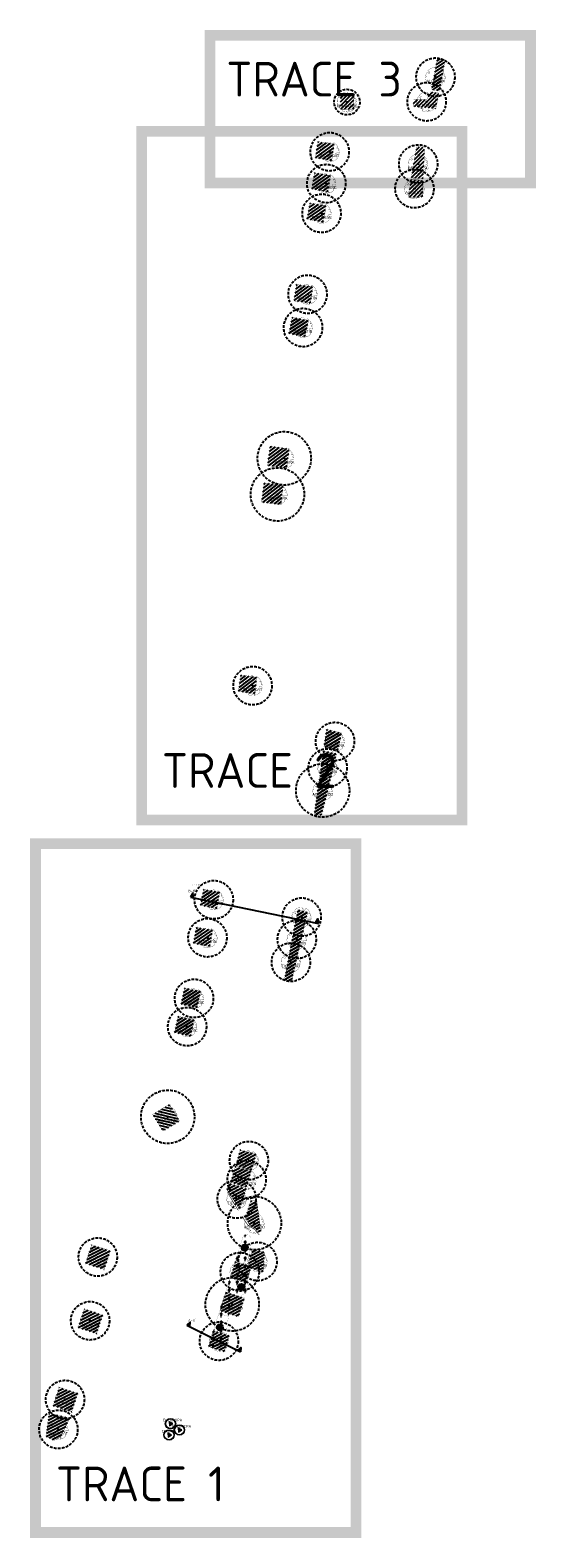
# Model space of a CAD drawing. Header units: metres. Extents: x 125971 to 135882, y 397879 to 402194.
# Tile 1 of 13: x 125971 to 126207, y 397879 to 398585. Entities that reach past the tile are written whole.
import ezdxf
from ezdxf.enums import TextEntityAlignment as Align

# ---------------------------------------------------------------- set-up
doc = ezdxf.new("R2010")
doc.units = ezdxf.units.M
doc.linetypes.add('DASHED', pattern=[0.75, 0.5, -0.25])
doc.linetypes.add('HIDDEN', pattern=[0.375, 0.25, -0.125])
for name, color, linetype in [('01-XX-XX-VIEWPORTS', 10, 'DASHED'), ('03_INR_BOMEN_GROOT', 74, 'Continuous'), ('03_INR_BOMEN_GROOT @ 1', 74, 'Continuous'), ('03_INR_BOMEN_GROOT_TEKST', 7, 'Continuous'), ('03_INR_PLANTVAK_TEKST', 10, 'Continuous'), ('03_INR_PLANTVAK_TEKST @ 1', 10, 'Continuous'), ('03_INR_PLANTVAK_TEKST_ARC', 254, 'Continuous'), ('03_PROFIEL', 7, 'Continuous'), ('03_PROFIEL @ 1', 7, 'Continuous'), ('N-GV-GR-BOOMSPIELGEL-ACPSEUDO', 83, 'Continuous'), ('N-GV-GR-BOOMSPIELGEL-ALGLUTIN', 83, 'Continuous'), ('N-GV-GR-BOOMSPIELGEL-ALINCANA', 83, 'Continuous'), ('N-GV-GR-BOOMSPIELGEL-BEPUBESC', 83, 'Continuous'), ('N-GV-GR-BOOMSPIELGEL-CASATIVIA', 83, 'Continuous'), ('N-GV-GR-BOOMSPIELGEL-POPNIGRA', 83, 'Continuous'), ('N-GV-GR-BOOMSPIELGEL-PRUPADUS', 83, 'Continuous'), ('N-GV-GR-BOOMSPIELGEL-TICORDAT', 83, 'Continuous'), ('N-GV-GR-GROEIPLAATS BOMEN', 32, 'Continuous'), ('N-GV-GR-GROEIPLAATS BOMEN-A', 32, 'Continuous')]:
    doc.layers.add(name, color=color, linetype=linetype)
doc.layers.add('0_BTL_HULP', color=2, linetype='Continuous', plot=False)
for name, color, linetype, lineweight in [('N-GV-GR-BEPLANTING_CULTUUR_HEESTERS-G', 92, 'Continuous', 35), ('N-GV-GR-HEESTER-A-200', 92, 'Continuous', 18), ('N-GV-GR-HEESTER-SOL', 7, 'Continuous', 18), ('N-GV-GR-WORTELSCHERM', 212, 'Continuous', 35)]:
    doc.layers.add(name, color=color, linetype=linetype, lineweight=lineweight)
doc.styles.add('M_1_1000_PS_2.5MM', font='arial.ttf', dxfattribs={"height": 2.5})
doc.styles.add('NLCS-ISO-M200-T25', font='NLCS-ISO.ttf', dxfattribs={"height": 0.5})

# ---------------------------------------------------------------- blocks, each defined once
blk = doc.blocks.new('INR_BOMEN_GROOT')
at = {"layer": '03_INR_BOMEN_GROOT', "const_width": 0.2}
blk.add_lwpolyline([(-0.8, -8.6), (-0.8, -8.6), (-0.8, -8.7), (-0.8, -8.7), (-0.9, -8.7), (-0.9, -8.7), (-0.9, -8.7), (-0.9, -8.7), (-0.9, -8.7), (-0.9, -8.8), (-0.9, -8.8), (-0.9, -8.8), (-0.9, -8.8), (-0.9, -8.9), (-0.9, -8.9), (-0.9, -9), (-0.9, -9.2, -0.52938), (-1, -9.3, -0.087139), (-4.1, -8.5, -0.372341), (-4.2, -8.2), (-4.3, -7.5), (-4, -7.2), (-3.6, -7.3), (-3.2, -7), (-3.4, -6.6), (-3.8, -6.5), (-5, -6.7), (-5.2, -6.6), (-5.2, -6.3), (-4.9, -6.2), (-4.7, -5.4), (-5, -4.9), (-5.8, -6.1, -0.504641), (-6.2, -5.7, 0.331948), (-6.5, -5.3, 0.282008), (-7.3, -5.5), (-7.2, -5.5, -0.512156), (-7.6, -5.5, -0.16076), (-9.3, 0.1), (-9.1, 0.3), (-9.1, 0.5), (-8.9, 0.6), (-8.9, 0.8), (-8.6, 0.7), (-8.5, 0.9), (-8.9, 1.2), (-9, 1.3), (-9.2, 1.1, -0.106371), (-7.9, 4.8), (-6.8, 4), (-6.6, 4.2), (-6.4, 3.6), (-6, 3.1), (-5.5, 3.1), (-5.5, 3.6), (-5.2, 4.9), (-5.2, 5.1), (-5.5, 5.2), (-7.2, 5.8, -0.236298), (0.4, 9.2, 0.159625), (0.6, 8.7, 0.350802), (0.6, 8.3, -0.504641), (1.1, 8), (1, 7.6), (1.2, 7.2), (1.5, 7.3), (1.5, 7.6), (1.7, 7.7), (2, 7.5), (2.2, 6.4), (2.4, 6.2), (2.8, 6.2), (2.9, 6.7), (3.1, 6.8), (3.2, 7.2), (3.7, 6.9, 0.733583), (3.5, 7.3, -0.861625), (3.4, 7.5, 0.279978), (3.7, 8), (3.7, 8.1, -0.827056), (4, 8.4, -0.116774), (7.6, 4.7), (7.5, 4.7), (7.5, 4.6), (7.4, 4.6), (7.4, 4.6), (7.4, 4.6), (7.3, 4.6), (7.3, 4.5), (6.9, 4), (6.9, 4), (6.9, 4), (6.9, 3.9), (6.9, 3.9), (6.9, 3.9), (6.8, 3.9), (6.8, 3.9), (6.8, 3.8), (6.8, 3.8), (6.8, 3.8), (6.8, 3.8), (6.8, 3.7), (6.8, 3.7), (6.7, 3.7), (6.7, 3.6), (6.7, 3.6), (6.7, 3.6), (6.7, 3.6), (6.7, 3.5), (6.7, 3.5), (6.7, 3.5), (6.7, 3.5), (6.7, 3.4), (6.7, 3.4), (6.7, 3.4), (6.7, 3.4), (6.8, 3.4), (6.8, 3.4), (6.8, 3.4), (6.8, 3.4), (6.8, 3.4), (6.9, 3.4), (6.9, 3.4), (6.9, 3.4), (6.9, 3.4), (7, 3.4), (7, 3.3), (7, 3.3), (7, 3.3), (7, 3.3), (7.1, 3.3), (7.1, 3.2), (7.1, 3.2), (7.1, 3.2), (7.6, 3.7), (7.6, 3.7), (7.6, 3.7), (7.6, 3.6), (7.7, 3.6), (7.7, 3.6), (7.7, 3.5), (7.8, 3.5), (7.8, 3.5), (7.9, 3.5), (8, 3.6), (8.2, 3.6, -0.040997), (8.8, 1.9), (8.4, 1.9), (8.2, 2.1), (8, 2), (7.8, 1.7), (8, 1.4), (7.9, 1), (8.3, 1), (8.5, 0.8), (8.9, 1.1, -0.05814), (9.1, -1.5), (8.9, -1.5), (7.9, -0.7), (7.4, -0.8), (5.7, -1.3), (5.6, -1.8), (6.2, -2.1), (6.3, -2.3), (7.5, -2.9), (7.6, -3.2), (8, -3.6), (8.1, -3.9), (7.9, -4.3), (7.2, -4.4), (6.7, -4.8), (6.7, -5.2), (7, -5.6), (6.9, -5.8), (7.1, -6.1, -0.13428), (3, -8.8, -0.541727), (2.9, -8.7), (2.9, -8.5), (2.9, -8.3), (2.9, -8.2), (2.9, -8.2), (2.8, -8.1), (2.8, -8.1), (2.8, -8), (2.7, -8), (2.7, -8), (2.6, -7.9), (2.6, -7.9), (2.6, -7.9), (2.6, -7.9), (2.5, -7.8), (2.5, -7.8), (2.5, -7.8), (2.4, -7.8), (2.4, -7.8), (2.4, -7.8), (2.3, -7.9), (2.3, -7.9), (2.3, -7.9), (2.2, -7.9), (2.2, -7.9), (2.1, -7.9), (2.1, -7.9), (2.1, -8), (2, -8), (2, -8), (1.9, -8), (1.9, -8), (1.9, -8), (1.9, -8), (1.8, -8), (1.8, -8.1), (1.8, -8.1), (1.8, -7.9), (1.7, -7.9), (1.5, -7.5), (1.1, -7.3), (1.7, -8.2), (1.7, -8.3), (1.7, -8.3), (1.7, -8.3), (1.7, -8.4), (1.7, -8.4), (1.7, -8.4), (1.7, -8.4), (1.7, -8.5), (1.8, -8.5), (1.8, -8.5), (1.9, -8.6), (1.9, -8.6), (2, -8.7), (2, -8.8), (2.2, -9, -0.543104), (2.1, -9.1, -0.046766), (0.4, -9.4, -0.385168), (0.3, -9.3), (0.3, -8.9), (0.3, -8.8), (0.2, -8.7), (0.2, -8.7), (0.2, -8.7), (0.1, -8.6), (0.1, -8.6), (0.1, -8.6), (0, -8.6), (0, -8.6), (0, -8.6), (-0.1, -8.6), (-0.1, -8.6), (-0.1, -8.6), (-0.2, -8.6), (-0.2, -8.6), (-0.2, -8.5), (-0.3, -8.5), (-0.3, -8.5), (-0.3, -8.5), (-0.3, -8.5), (-0.4, -8.5), (-0.4, -8.5), (-0.4, -8.4), (-0.4, -8.4), (-0.4, -8.4), (-0.4, -8.4), (-0.4, -8.4), (-0.4, -8.4), (-0.5, -8.4), (-0.5, -8.3), (-0.5, -8.3), (-0.5, -8.3), (-0.5, -8.3), (-0.5, -8.3), (-0.5, -8.4), (-0.6, -8.4), (-0.6, -8.4), (-0.6, -8.4), (-0.6, -8.4), (-0.7, -8.4), (-0.7, -8.5), (-0.7, -8.5), (-0.7, -8.5), (-0.7, -8.5), (-0.8, -8.6), (-0.8, -8.6)], format="xyb", close=True, dxfattribs=at)
at = {"layer": '03_INR_BOMEN_GROOT', "color": 7}
blk.add_circle((0, 0), 0.274, dxfattribs=at)
at = {"layer": '03_INR_BOMEN_GROOT_TEKST', "style": 'M_1_1000_PS_2.5MM'}
blk.add_attdef('ES', text='', height=2.5, dxfattribs=at).set_placement((0.1, -4.9), align=Align.CENTER)
blk = doc.blocks.new('0-vaknummer-vlak')
at = {"layer": '03_INR_PLANTVAK_TEKST_ARC', "ltscale": 5}
h = blk.add_hatch(color=256, dxfattribs=at)
edge = h.paths.add_edge_path()
edge.add_arc((0, 0), 1.59, 0, 360)
at = {"layer": '03_INR_PLANTVAK_TEKST_ARC'}
blk.add_circle((0, 0), 1.59, dxfattribs=at)
blk = doc.blocks.new('PLANTVAKNUMMER')
at = {"layer": '03_INR_PLANTVAK_TEKST_ARC', "xscale": 1.783659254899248, "yscale": 1.783659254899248, "zscale": 1.783659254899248}
blk.add_blockref('0-vaknummer-vlak', (277.9, 339.6), dxfattribs=at)
at = {"layer": '03_INR_PLANTVAK_TEKST', "style": 'M_1_1000_PS_2.5MM'}
blk.add_attdef('XX', text='', height=2.5, dxfattribs=at).set_placement((277.9, 338.3), align=Align.CENTER)
blk = doc.blocks.new('*U31')
at = {"layer": '03_PROFIEL'}
for points in [[(-125.9, 837.2), (-122.9, 837.2), (-124.3, 841.2)], [(-5.1, 841.2), (-6.5, 837.2), (-3.5, 837.2)]]:
    blk.add_hatch(color=256, dxfattribs=at).paths.add_polyline_path(points)
at = {"layer": '03_PROFIEL', "flags": 128}
for points in [[(-122.9, 837.2), (-124.3, 841.2), (-125.9, 837.2)], [(-125.9, 837.2), (-3.5, 837.2)], [(-6.5, 837.2), (-5.1, 841.2), (-3.5, 837.2)]]:
    blk.add_lwpolyline(points, dxfattribs=at)
at = {"layer": '03_PROFIEL', "style": 'M_1_1000_PS_2.5MM'}
blk.add_attdef('X', text='', height=2.5, dxfattribs=at).set_placement((-3.1, 833.8), align=Align.BOTTOM_LEFT)
blk = doc.blocks.new('*U32')
at = {"layer": '03_PROFIEL'}
for points in [[(-59.6, 837.2), (-56.6, 837.2), (-58.1, 841.2)], [(-5.1, 841.2), (-6.5, 837.2), (-3.5, 837.2)]]:
    blk.add_hatch(color=256, dxfattribs=at).paths.add_polyline_path(points)
at = {"layer": '03_PROFIEL', "flags": 128}
for points in [[(-56.6, 837.2), (-58.1, 841.2), (-59.6, 837.2)], [(-59.6, 837.2), (-3.5, 837.2)], [(-6.5, 837.2), (-5.1, 841.2), (-3.5, 837.2)]]:
    blk.add_lwpolyline(points, dxfattribs=at)
at = {"layer": '03_PROFIEL', "style": 'M_1_1000_PS_2.5MM'}
blk.add_attdef('X', text='', height=2.5, dxfattribs=at).set_placement((-3.1, 833.8), align=Align.BOTTOM_LEFT)
blk = doc.blocks.new('03_INR_SOLITAIR')
at = {"layer": 'N-GV-GR-HEESTER-SOL', "linetype": 'Continuous'}
blk.add_hatch(color=256, dxfattribs=at).paths.add_polyline_path([(-0.97, -0.66), (1.06, -0.51), (-0.09, 1.17)])
for p, q in [((-0.09, 1.17), (-0.97, -0.66)), ((1.06, -0.51), (-0.09, 1.17)), ((-0.97, -0.66), (1.06, -0.51))]:
    blk.add_line(p, q, dxfattribs=at)
at = {"layer": 'N-GV-GR-HEESTER-SOL'}
for radius in [2.6, 2.5, 2.4]:
    blk.add_circle((0, 0), radius, dxfattribs=at)

msp = doc.modelspace()

# ---------------------------------------------------------------- hatches: boundary and pattern name
at = {"layer": 'N-GV-GR-GROEIPLAATS BOMEN-A', "linetype": 'HIDDEN', "ltscale": 2000}
h = msp.add_hatch(dxfattribs=at)
h.set_pattern_fill('ANSI31', color=256, scale=0.4, angle=-11.10267)
h.set_pattern_definition([(33.8973305, (-74872.6674, 32440.3909), (-0.708287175, 1.0541486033), [])])
h.paths.add_polyline_path([(126158.37, 398556.73), (126162.15, 398556.03), (126164.8, 398570.51), (126161.03, 398571.22)])
h = msp.add_hatch(dxfattribs=at)
h.set_pattern_fill('ANSI31', color=256, scale=0.4)
h.set_pattern_definition([(45, (-646.4024, 773.7299), (-0.898025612, 0.898025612), [])])
h.paths.add_polyline_path([(126115.72, 398547.62), (126122.05, 398547.62), (126122.05, 398553.95), (126115.72, 398553.95)])
h = msp.add_hatch(dxfattribs=at)
h.set_pattern_fill('ANSI31', color=256, scale=0.4)
h.set_pattern_definition([(45, (-609.8958, 568.6677), (-0.898025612, 0.898025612), [])])
h.paths.add_polyline_path([(126149.9, 398548.9), (126160.38, 398547.89), (126161.86, 398555.13), (126158.12, 398555.79), (126156.1, 398552.09), (126150.03, 398552.15)])
h = msp.add_hatch(dxfattribs=at)
h.set_pattern_fill('ANSI31', color=256, scale=0.4, angle=-8.76918)
h.set_pattern_definition([(36.23082034, (-59849.8983, 24523.9303), (-0.7506203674, 1.0244359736), [])])
h.paths.add_polyline_path([(126104.03, 398524.74), (126111.69, 398523.56), (126112.87, 398531.22), (126105.21, 398532.4)])
h = msp.add_hatch(dxfattribs=at)
h.set_pattern_fill('ANSI31', color=256, scale=0.4)
h.set_pattern_definition([(45, (-614.048, 539.7598), (-0.898025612, 0.898025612), [])])
h.paths.add_polyline_path([(126148.91, 398515.56), (126154.46, 398515.1), (126155.18, 398529.63), (126151.45, 398530.25)])
h = msp.add_hatch(dxfattribs=at)
h.set_pattern_fill('ANSI31', color=256, scale=0.4, angle=-10.02505)
h.set_pattern_definition([(34.97494948, (-68004.0858, 28674.8532), (-0.7279871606, 1.040641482), [])])
h.paths.add_polyline_path([(126102.27, 398510.21), (126109.9, 398508.86), (126111.25, 398516.49), (126103.62, 398517.84)])
h = msp.add_hatch(dxfattribs=at)
h.set_pattern_fill('ANSI31', color=256, scale=0.4)
h.set_pattern_definition([(45, (-615.7034, 528.1014), (-0.898025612, 0.898025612), [])])
h.paths.add_polyline_path([(126147.51, 398506.37), (126154.27, 398506.51), (126154.27, 398514.26), (126148.81, 398514.77)])
h = msp.add_hatch(dxfattribs=at)
h.set_pattern_fill('ANSI31', color=256, scale=0.4, angle=-10.44792)
h.set_pattern_definition([(34.55208132, (-70730.5124, 30103.4143), (-0.7202870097, 1.0459859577), [])])
h.paths.add_polyline_path([(126100.08, 398496.12), (126107.7, 398494.72), (126109.11, 398502.34), (126101.49, 398503.74)])
h = msp.add_hatch(dxfattribs=at)
h.set_pattern_fill('ANSI31', color=256, scale=0.4, angle=-8.307)
h.set_pattern_definition([(36.69299952, (-56836.9505, 22969.24), (-0.758859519, 1.0183477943), [])])
h.paths.add_polyline_path([(126094.06, 398457.87), (126101.73, 398456.75), (126102.85, 398464.42), (126095.18, 398465.54)])
h = msp.add_hatch(dxfattribs=at)
h.set_pattern_fill('ANSI31', color=256, scale=0.4, angle=-11.88114)
h.set_pattern_definition([(33.1188628, (-79891.5278, 35088.3167), (-0.6938997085, 1.0636743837), [])])
h.paths.add_polyline_path([(126091.64, 398442.69), (126099.23, 398441.1), (126100.82, 398448.68), (126093.24, 398450.28)])
h = msp.add_hatch(dxfattribs=at)
h.set_pattern_fill('ANSI31', color=256, scale=0.4, angle=-8.06091)
h.set_pattern_definition([(36.9390919, (-55236.2423, 22092.4961), (-0.7632264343, 1.0150790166), [])])
h.paths.add_polyline_path([(126081.58, 398380.84), (126090.62, 398379.56), (126091.9, 398388.59), (126082.86, 398389.88)])
h = msp.add_hatch(dxfattribs=at)
h.set_pattern_fill('ANSI31', color=256, scale=0.4, angle=-6.8193)
h.set_pattern_definition([(38.18070185, (-47042.7333, 18234.7973), (-0.785042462, 0.998302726), [])])
h.paths.add_polyline_path([(126078.91, 398363.67), (126087.98, 398362.59), (126089.06, 398371.65), (126080, 398372.74)])
h = msp.add_hatch(dxfattribs=at)
h.set_pattern_fill('ANSI31', color=256, scale=0.4, angle=-7.93487)
h.set_pattern_definition([(37.0651276, (-54420.3806, 21606.3011), (-0.765457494, 1.0133976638), [])])
h.paths.add_polyline_path([(126068.05, 398275.12), (126075.72, 398274.05), (126076.79, 398281.72), (126069.12, 398282.79)])
h = msp.add_hatch(dxfattribs=at)
h.set_pattern_fill('ANSI31', color=256, scale=0.4, angle=-13.92218)
h.set_pattern_definition([(31.0778203, (-92678.7412, 42482.7975), (-0.6555763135, 1.0877130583), [])])
h.paths.add_polyline_path([(126108.03, 398249.19), (126114.46, 398247.57), (126116.42, 398255.64), (126109.28, 398257.4)])
h = msp.add_hatch(dxfattribs=at)
h.set_pattern_fill('ANSI31', color=256, scale=0.4, angle=-12.83085)
h.set_pattern_definition([(32.16914567, (-85873.5654, 38346.4225), (-0.676174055, 1.075029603), [])])
h.paths.add_polyline_path([(126106.07, 398235.35), (126111.34, 398234.66), (126114, 398245.98), (126107.77, 398247.41)])
h = msp.add_hatch(dxfattribs=at)
h.set_pattern_fill('ANSI31', color=256, scale=0.4, angle=-12.40637)
h.set_pattern_definition([(32.59363472, (-83208.2687, 36757.3637), (-0.6841200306, 1.069990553), [])])
h.paths.add_polyline_path([(126103.53, 398217.62), (126106.94, 398217.17), (126111.23, 398234.34), (126106.01, 398235.01)])
h = msp.add_hatch(dxfattribs=at)
h.set_pattern_fill('ANSI31', color=256, scale=0.4, angle=-10.54889)
h.set_pattern_definition([(34.451113, (-71429.1877, 30129.7112), (-0.718442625, 1.047253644), [])])
h.paths.add_polyline_path([(126050.29, 398174.99), (126057.91, 398173.57), (126059.33, 398181.19), (126051.71, 398182.61)])
h = msp.add_hatch(dxfattribs=at)
h.set_pattern_fill('ANSI31', color=256, scale=0.4, angle=-14.10087)
h.set_pattern_definition([(30.89912526, (-93815.4806, 43042.1508), (-0.652180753, 1.0897523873), [])])
h.paths.add_polyline_path([(126089.5, 398140.03), (126092.88, 398139.24), (126100.42, 398171.91), (126095.81, 398173.01)])
h = msp.add_hatch(dxfattribs=at)
h.set_pattern_fill('ANSI31', color=256, scale=0.4, angle=-10.08184)
h.set_pattern_definition([(34.9181573, (-68425.8379, 28514.3985), (-0.7269553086, 1.041362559), [])])
h.paths.add_polyline_path([(126047.01, 398157.18), (126054.64, 398155.82), (126055.99, 398163.45), (126048.36, 398164.81)])
h = msp.add_hatch(dxfattribs=at)
h.set_pattern_fill('ANSI31', color=256, scale=0.4, angle=-12.19974)
h.set_pattern_definition([(32.80025623, (-81959.2736, 35925.5134), (-0.687974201, 1.0675165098), [])])
h.paths.add_polyline_path([(126041.22, 398128.86), (126048.79, 398127.22), (126050.43, 398134.8), (126042.86, 398136.44)])
h = msp.add_hatch(dxfattribs=at)
h.set_pattern_fill('ANSI31', color=256, scale=0.4, angle=-12.72622)
h.set_pattern_definition([(32.27377795, (-85281.7343, 37838.7466), (-0.6781361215, 1.073792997), [])])
h.paths.add_polyline_path([(126038.14, 398115.56), (126045.7, 398113.85), (126047.4, 398121.41), (126039.84, 398123.12)])
h = msp.add_hatch(dxfattribs=at)
h.set_pattern_fill('ANSI31', color=256, scale=0.4, angle=-58.87584)
h.set_pattern_definition([(346.1241575, (-280198.2, 300869.1158), (0.3045698, 1.2329384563), [])])
h.paths.add_polyline_path([(126027.9, 398077.25), (126032.62, 398069.43), (126040.44, 398074.15), (126035.72, 398081.97)])
h = msp.add_hatch(dxfattribs=at)
h.set_pattern_fill('ANSI31', color=256, scale=0.4, angle=-16.33943)
h.set_pattern_definition([(28.6605668, (-107537.978, 51810.126), (-0.609117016, 1.11439511), [])])
h.paths.add_polyline_path([(126066.71, 398053.28), (126074.15, 398051.09), (126076.33, 398058.53), (126068.89, 398060.71)])
h = msp.add_hatch(dxfattribs=at)
h.set_pattern_fill('ANSI31', color=256, scale=0.4, angle=-17.08919)
h.set_pattern_definition([(27.91080596, (-112051.1125, 54888.8331), (-0.5944825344, 1.122270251), [])])
h.paths.add_polyline_path([(126064.32, 398045.52), (126071.72, 398043.24), (126074, 398050.65), (126066.59, 398052.93)])
h = msp.add_hatch(dxfattribs=at)
h.set_pattern_fill('ANSI31', color=256, scale=0.4, angle=-17.21269)
h.set_pattern_definition([(27.78731448, (-112792.3484, 55394.7075), (-0.5920622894, 1.123548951), [])])
h.paths.add_polyline_path([(126062.5, 398042.15), (126068.7, 398032.88), (126071.61, 398042.56), (126063.46, 398045.09)])
h = msp.add_hatch(dxfattribs=at)
h.set_pattern_fill('ANSI31', color=256, scale=0.4, angle=-15.85651)
h.set_pattern_definition([(29.14349173, (-104611.7733, 49806.2557), (-0.6184880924, 1.1092215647), [])])
h.paths.add_polyline_path([(126071.29, 398029.01), (126072.89, 398025.94), (126075.77, 398023.91), (126077.49, 398022.08), (126078.49, 398022.73), (126077.91, 398027.16), (126076.59, 398036.71), (126073.77, 398036.85)])
h = msp.add_hatch(dxfattribs=at)
h.set_pattern_fill('ANSI31', color=256, scale=0.4, angle=-18.07501)
h.set_pattern_definition([(26.925, (126002.4598, 398010.5591), (-0.57509, 1.13233), [])])
h.paths.add_polyline_path([(125996.55, 398007.55), (126005.23, 398004.72), (126008.06, 398013.4), (125999.38, 398016.23)])
h = msp.add_hatch(dxfattribs=at)
h.set_pattern_fill('ANSI31', color=256, scale=0.4, angle=-17.08919)
h.set_pattern_definition([(27.91080596, (-112043.2788, 54849.1392), (-0.5944825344, 1.122270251), [])])
h.paths.add_polyline_path([(126072.15, 398005.83), (126079.56, 398003.55), (126080.31, 398012.77), (126074.76, 398014.47)])
h = msp.add_hatch(dxfattribs=at)
h.set_pattern_fill('ANSI31', color=256, scale=0.4, angle=-17.08919)
h.set_pattern_definition([(27.91080596, (-112051.1678, 54844.2454), (-0.5944825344, 1.122270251), [])])
h.paths.add_polyline_path([(126064.26, 398000.93), (126071.67, 397998.66), (126073.95, 398006.06), (126066.54, 398008.34)])
h = msp.add_hatch(dxfattribs=at)
h.set_pattern_fill('ANSI31', color=256, scale=0.4, angle=-17.67809)
h.set_pattern_definition([(27.32190775, (-115574.5976, 57277.1675), (-0.5829164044, 1.1283210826), [])])
h.paths.add_polyline_path([(126059.38, 397985.38), (126068.08, 397982.61), (126070.85, 397991.3), (126062.16, 397994.08)])
h = msp.add_hatch(dxfattribs=at)
h.set_pattern_fill('ANSI31', color=256, scale=0.4, angle=-18.07501)
h.set_pattern_definition([(26.925, (125998.927, 397980.496), (-0.57509, 1.13233), [])])
h.paths.add_polyline_path([(125993.02, 397977.49), (126001.69, 397974.66), (126004.53, 397983.34), (125995.85, 397986.17)])
h = msp.add_hatch(dxfattribs=at)
h.set_pattern_fill('ANSI31', color=256, scale=0.4, angle=-17.35669)
h.set_pattern_definition([(27.6433141, (-113660.852, 55927.2987), (-0.5892366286, 1.1250334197), [])])
h.paths.add_polyline_path([(126054.04, 397968.58), (126061.44, 397966.27), (126063.75, 397973.67), (126056.35, 397975.98)])
h = msp.add_hatch(dxfattribs=at)
h.set_pattern_fill('ANSI31', color=256, scale=0.4, angle=-18.07501)
h.set_pattern_definition([(26.925, (125987.2353, 397943.8848), (-0.57509, 1.13233), [])])
h.paths.add_polyline_path([(125981.32, 397940.88), (125990, 397938.04), (125992.84, 397946.72), (125984.16, 397949.56)])
h = msp.add_hatch(dxfattribs=at)
h.set_pattern_fill('ANSI31', color=256, scale=0.4, angle=-18.07501)
h.set_pattern_definition([(26.925, (125983.97, 397929.531), (-0.57509, 1.13233), [])])
h.paths.add_polyline_path([(125978.06, 397926.52), (125981.94, 397924.66), (125984.93, 397926.39), (125989.16, 397935.24), (125979.38, 397937.36)])
at = {"layer": 'N-GV-GR-HEESTER-A-200'}
h = msp.add_hatch(dxfattribs=at)
h.set_pattern_fill('AGR-HEESTERS', color=256, scale=0.5, pattern_type=2)
h.set_pattern_definition([(0, (-0.1916, -0.468), (0, 3.75), [0.383195, -3.366805]), (45, (0.1916, -0.468), (0, 3.749999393), [0.39096, -4.91234]), (90, (0.468, -0.1916), (-3.75, 2e-16), [0.383195, -3.366805]), (135, (0.468, 0.1916), (-3.749999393, 2e-16), [0.39096, -4.91234]), (180, (0.1916, 0.468), (-5e-16, -3.75), [0.383195, -3.366805]), (225, (-0.1916, 0.468), (-7e-16, -3.749999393), [0.39096, -4.91234]), (270, (-0.468, 0.1916), (3.75, -7e-16), [0.383195, -3.366805]), (315, (-0.468, -0.1916), (3.749999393, -9e-16), [0.39096, -4.91234]), (90, (0, -0.9325), (-3.75, 2e-16), [1.8722, -1.8773])])
edge = h.paths.add_edge_path()
edge.add_line((126054.11, 397968.95), (126059.18, 397968.81))
edge.add_arc((126059.2, 397971.45), 2.65, 269.41267, 348.92012)
edge.add_line((126061.8, 397970.94), (126063.56, 397984.34))
edge.add_arc((126073.97, 397983.15), 10.49, 109.0024, 173.49413, ccw=False)
edge.add_arc((126069.09, 397996.33), 3.58, 294.34783, 371.00696)
edge.add_arc((126099.82, 398003.59), 28, 163.81516, 193.59952, ccw=False)
edge.add_arc((126051.42, 398018.19), 22.55, 342.46136, 362.8029)
edge.add_arc((126071.69, 398018.55), 2.37, 18.25405, 124.76666)
edge.add_line((126070.34, 398020.5), (126054.11, 397968.95))

# ---------------------------------------------------------------- linework, layer by layer
at = {"layer": '01-XX-XX-VIEWPORTS', "ltscale": 100, "const_width": 5}
for points in [[(126054.77, 398582.06), (126204.67, 398582.06), (126204.67, 398513.04), (126054.77, 398513.04)], [(126022.79, 398537.21), (126172.69, 398537.21), (126172.69, 398214.94), (126022.79, 398214.94)], [(125973.09, 398203.85), (126122.99, 398203.85), (126122.99, 397881.59), (125973.09, 397881.59)]]:
    msp.add_lwpolyline(points, close=True, dxfattribs=at)
at = {"layer": 'N-GV-GR-BEPLANTING_CULTUUR_HEESTERS-G', "const_width": 0.05, "flags": 128}
msp.add_lwpolyline([(126054.11, 397968.95), (126059.18, 397968.81, 0.361538), (126061.8, 397970.94), (126063.56, 397984.34, -0.289069), (126070.56, 397993.07, 0.347548), (126072.6, 397997.01, -0.130695), (126072.92, 398011.4, 0.088991), (126073.94, 398019.3, 0.501377), (126070.34, 398020.5)], format="xyb", close=True, dxfattribs=at)
for points in [[(126072.01, 398000.3), (126064.13, 398000.8)], [(126063.34, 397982.68), (126058.87, 397984.09)]]:
    msp.add_lwpolyline(points, dxfattribs=at)
at = {"layer": 'N-GV-GR-BOOMSPIELGEL-ACPSEUDO', "linetype": 'HIDDEN', "ltscale": 5}
for centre in [(126107.47, 398228.79), (126075.51, 398026.31), (126065.13, 397988.34)]:
    msp.add_circle(centre, 12.5, dxfattribs=at)
at = {"layer": 'N-GV-GR-BOOMSPIELGEL-ALGLUTIN', "linetype": 'HIDDEN', "ltscale": 5}
for centre in [(126160.23, 398562.54), (126150.39, 398510.38), (126100.39, 398460.98), (126098.26, 398445.41), (126109.79, 398239.35), (126053.56, 398159.86), (126095.35, 398159.12), (126071.88, 398046.67), (126002.25, 398010.48), (126076.99, 398008.39), (126068.69, 398003.57), (125998.66, 397980.66)]:
    msp.add_circle(centre, 9, dxfattribs=at)
at = {"layer": 'N-GV-GR-BOOMSPIELGEL-ALINCANA', "linetype": 'HIDDEN', "ltscale": 5}
msp.add_circle((126113.21, 398251.72), 9, dxfattribs=at)
at = {"layer": 'N-GV-GR-BOOMSPIELGEL-BEPUBESC', "linetype": 'HIDDEN', "ltscale": 5}
for centre in [(126156.1, 398551.04), (126152.15, 398521.94), (126109.15, 398512.78), (126106.94, 398498.85), (126047.26, 398131.51), (126044.05, 398118.29)]:
    msp.add_circle(centre, 9, dxfattribs=at)
at = {"layer": 'N-GV-GR-BOOMSPIELGEL-CASATIVIA', "linetype": 'HIDDEN', "ltscale": 5}
msp.add_circle((126034.96, 398076.09), 12.5, dxfattribs=at)
at = {"layer": 'N-GV-GR-BOOMSPIELGEL-POPNIGRA', "linetype": 'HIDDEN', "ltscale": 5}
for centre in [(126089.48, 398384.2), (126086.29, 398367.32)]:
    msp.add_circle(centre, 12.5, dxfattribs=at)
at = {"layer": 'N-GV-GR-BOOMSPIELGEL-PRUPADUS', "linetype": 'HIDDEN', "ltscale": 5}
msp.add_circle((126118.8, 398550.89), 6, dxfattribs=at)
at = {"layer": 'N-GV-GR-BOOMSPIELGEL-TICORDAT', "linetype": 'HIDDEN', "ltscale": 5}
for centre in [(126110.74, 398527.65), (126074.67, 398277.83), (126056.52, 398177.67), (126097.62, 398169.54), (126092.58, 398148.41), (126072.92, 398055.61), (126067.24, 398037.61), (126058.91, 397971.11), (125986.94, 397943.82), (125983.8, 397929.85)]:
    msp.add_circle(centre, 9, dxfattribs=at)
at = {"layer": 'N-GV-GR-GROEIPLAATS BOMEN', "linetype": 'HIDDEN', "ltscale": 2000, "const_width": 0.1}
for points in [[(126158.37, 398556.73), (126162.15, 398556.03), (126164.8, 398570.51), (126161.03, 398571.22)], [(126115.72, 398547.62), (126122.05, 398547.62), (126122.05, 398553.95), (126115.72, 398553.95)], [(126149.9, 398548.9), (126160.38, 398547.89), (126161.86, 398555.13), (126158.12, 398555.79), (126156.1, 398552.09), (126150.03, 398552.15)], [(126104.03, 398524.74), (126111.69, 398523.56), (126112.87, 398531.22), (126105.21, 398532.4)], [(126148.91, 398515.56), (126154.46, 398515.1), (126155.18, 398529.63), (126151.45, 398530.25)], [(126102.27, 398510.21), (126109.9, 398508.86), (126111.25, 398516.49), (126103.62, 398517.84)], [(126147.51, 398506.37), (126154.27, 398506.51), (126154.27, 398514.26), (126148.81, 398514.77)], [(126100.08, 398496.12), (126107.7, 398494.72), (126109.11, 398502.34), (126101.49, 398503.74)], [(126094.06, 398457.87), (126101.73, 398456.75), (126102.85, 398464.42), (126095.18, 398465.54)], [(126091.64, 398442.69), (126099.23, 398441.1), (126100.82, 398448.68), (126093.24, 398450.28)], [(126081.58, 398380.84), (126090.62, 398379.56), (126091.9, 398388.59), (126082.86, 398389.88)], [(126078.91, 398363.67), (126087.98, 398362.59), (126089.06, 398371.65), (126080, 398372.74)], [(126068.05, 398275.12), (126075.72, 398274.05), (126076.79, 398281.72), (126069.12, 398282.79)], [(126108.03, 398249.19), (126114.46, 398247.57), (126116.42, 398255.64), (126109.28, 398257.4)], [(126106.07, 398235.35), (126111.34, 398234.66), (126114, 398245.98), (126107.77, 398247.41)], [(126103.53, 398217.62), (126106.94, 398217.17), (126111.23, 398234.34), (126106.01, 398235.01)], [(126050.29, 398174.99), (126057.91, 398173.57), (126059.33, 398181.19), (126051.71, 398182.61)], [(126089.5, 398140.03), (126092.88, 398139.24), (126100.42, 398171.91), (126095.81, 398173.01)], [(126047.01, 398157.18), (126054.64, 398155.82), (126055.99, 398163.45), (126048.36, 398164.81)], [(126041.22, 398128.86), (126048.79, 398127.22), (126050.43, 398134.8), (126042.86, 398136.44)], [(126038.14, 398115.56), (126045.7, 398113.85), (126047.4, 398121.41), (126039.84, 398123.12)], [(126027.9, 398077.25), (126032.62, 398069.43), (126040.44, 398074.15), (126035.72, 398081.97)], [(126066.71, 398053.28), (126074.15, 398051.09), (126076.33, 398058.53), (126068.89, 398060.71)], [(126064.32, 398045.52), (126071.72, 398043.24), (126074, 398050.65), (126066.59, 398052.93)], [(126062.5, 398042.15), (126068.7, 398032.88), (126071.61, 398042.56), (126063.46, 398045.09)], [(126071.29, 398029.01), (126072.89, 398025.94), (126075.77, 398023.91), (126077.49, 398022.08), (126078.49, 398022.73), (126077.91, 398027.16), (126076.59, 398036.71), (126073.77, 398036.85)], [(125996.55, 398007.55), (126005.23, 398004.72), (126008.06, 398013.4), (125999.38, 398016.23)], [(126072.15, 398005.83), (126079.56, 398003.55), (126080.31, 398012.77), (126074.76, 398014.47)], [(126064.26, 398000.93), (126071.67, 397998.66), (126073.95, 398006.06), (126066.54, 398008.34)], [(126059.38, 397985.38), (126068.08, 397982.61), (126070.85, 397991.3), (126062.16, 397994.08)], [(125993.02, 397977.49), (126001.69, 397974.66), (126004.53, 397983.34), (125995.85, 397986.17)], [(126054.04, 397968.58), (126061.44, 397966.27), (126063.75, 397973.67), (126056.35, 397975.98)], [(125981.32, 397940.88), (125990, 397938.04), (125992.84, 397946.72), (125984.16, 397949.56)], [(125978.06, 397926.52), (125981.94, 397924.66), (125984.93, 397926.39), (125989.16, 397935.24), (125979.38, 397937.36)]]:
    msp.add_lwpolyline(points, close=True, dxfattribs=at)
at = {"layer": 'N-GV-GR-WORTELSCHERM', "const_width": 0.25, "flags": 128}
for points in [[(126067.96, 398032.34), (126062.82, 398040.82)], [(126077.76, 398020.83), (126075.75, 398023.28), (126072.43, 398025.46), (126069.93, 398029.14)]]:
    msp.add_lwpolyline(points, dxfattribs=at)

# ---------------------------------------------------------------- block references
at = {"layer": '03_INR_BOMEN_GROOT @ 1', "xscale": 0.5, "yscale": 0.5, "zscale": 0.5}
for p, values in [((126160.23, 398562.54), {'ES': 'ALGLUTIN'}), ((126118.8, 398550.89), {'ES': 'PRUPADUS'}), ((126156.1, 398551.04), {'ES': 'BEPUBESC'}), ((126110.74, 398527.65), {'ES': 'TICORDAT'}), ((126152.15, 398521.94), {'ES': 'BEPUBESC'}), ((126109.15, 398512.78), {'ES': 'BEPUBESC'}), ((126150.39, 398510.38), {'ES': 'ALGLUTIN'}), ((126106.94, 398498.85), {'ES': 'BEPUBESC'}), ((126100.39, 398460.98), {'ES': 'ALGLUTIN'}), ((126098.26, 398445.41), {'ES': 'ALGLUTIN'}), ((126089.48, 398384.2), {'ES': 'POPNIGRA'}), ((126086.29, 398367.32), {'ES': 'POPNIGRA'}), ((126074.67, 398277.83), {'ES': 'TICORDAT'}), ((126113.21, 398251.72), {'ES': 'ALINCANA'}), ((126109.79, 398239.35), {'ES': 'ALGLUTIN'}), ((126107.47, 398228.79), {'ES': 'ACPSEUDO'}), ((126056.52, 398177.67), {'ES': 'TICORDAT'}), ((126097.62, 398169.54), {'ES': 'TICORDAT'}), ((126053.56, 398159.86), {'ES': 'ALGLUTIN'}), ((126095.35, 398159.12), {'ES': 'ALGLUTIN'}), ((126092.58, 398148.41), {'ES': 'TICORDAT'}), ((126047.26, 398131.51), {'ES': 'BEPUBESC'}), ((126044.05, 398118.29), {'ES': 'BEPUBESC'}), ((126034.96, 398076.09), {'ES': 'CASATIVA'}), ((126072.92, 398055.61), {'ES': 'TICORDAT'}), ((126071.88, 398046.67), {'ES': 'ALGLUTIN'}), ((126067.24, 398037.61), {'ES': 'TICORDAT'}), ((126075.51, 398026.31), {'ES': 'ACPSEUDO'}), ((126002.25, 398010.48), {'ES': 'ALGLUTIN'}), ((126076.99, 398008.39), {'ES': 'ALGLUTIN'}), ((126068.69, 398003.57), {'ES': 'ALGLUTIN'}), ((126065.13, 397988.34), {'ES': 'ACPSEUDO'}), ((125998.66, 397980.66), {'ES': 'ALGLUTIN'}), ((126058.91, 397971.11), {'ES': 'TICORDAT'}), ((125986.94, 397943.82), {'ES': 'TICORDAT'}), ((125983.8, 397929.85), {'ES': 'TICORDAT'})]:
    msp.add_blockref('INR_BOMEN_GROOT', p, dxfattribs=at).add_auto_attribs(values)
at = {"layer": '03_INR_PLANTVAK_TEKST @ 1', "xscale": 0.5, "yscale": 0.5, "zscale": 0.5}
for p, values in [((125932.03, 397845.11), {'XX': '1'}), ((125930.44, 397826.67), {'XX': '3'}), ((125920.39, 397807.77), {'XX': '2'})]:
    msp.add_blockref('PLANTVAKNUMMER', p, dxfattribs=at).add_auto_attribs(values)
at = {"layer": '03_PROFIEL @ 1'}
for name, p, xscale, yscale, zscale, rotation in [('*U31', (126022.5, 397756.26), 0.4999999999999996, 0.4999999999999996, 0.4999999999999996, 348.3224606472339), ('*U32', (125883.06, 397591.01), 0.4999999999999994, 0.4999999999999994, 0.4999999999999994, 333.3931008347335)]:
    msp.add_blockref(name, p, dxfattribs=dict(at, xscale=xscale, yscale=yscale, zscale=zscale, rotation=rotation))
at = {"layer": 'N-GV-GR-HEESTER-SOL', "xscale": 0.9375, "yscale": 0.9375, "zscale": 0.9375, "rotation": 270}
for p in [(126035.56, 397927.24), (126036.26, 397932.48), (126040.43, 397929.58)]:
    msp.add_blockref('03_INR_SOLITAIR', p, dxfattribs=at)

# ---------------------------------------------------------------- texts
at = {"layer": '01-XX-XX-VIEWPORTS', "char_height": 16.283, "attachment_point": 1, "style": 'NLCS-ISO-M200-T25'}
for s, insert in [('TRACE 3', (126062.31, 398569.78)), ('TRACE 2', (126032.21, 398246.29)), ('TRACE 1', (125982.61, 397912.46))]:
    msp.add_mtext_dynamic_manual_height_columns(s, width=108.2309, gutter_width=81.41, heights=[0], dxfattribs=dict(at, insert=insert))
at = {"layer": '03_PROFIEL', "char_height": 1.228, "attachment_point": 1, "style": 'NLCS-ISO-M200-T25'}
for s, insert in [("B-B'", (126044.53, 398182.43)), ("A-A'", (126044.46, 397981.42))]:
    msp.add_mtext_dynamic_manual_height_columns(s, width=32.9932, gutter_width=6.14, heights=[0], dxfattribs=dict(at, insert=insert))
at = {"layer": '0_BTL_HULP', "insert": (126046.26, 398184.83), "char_height": 0.5, "attachment_point": 1, "style": 'NLCS-ISO-M200-T25'}
msp.add_mtext_dynamic_manual_height_columns('kluit in profiel', width=4.1848, gutter_width=2.5, heights=[0], dxfattribs=at)
at = {"layer": 'N-GV-GR-HEESTER-SOL', "char_height": 1.228, "attachment_point": 1, "style": 'NLCS-ISO-M200-T25'}
for s, insert in [('COMAS', (126032.09, 397929.57)), ('EUEUROPA', (126032.78, 397934.81)), ('EUEUROPA', (126036.95, 397931.9))]:
    msp.add_mtext_dynamic_manual_height_columns(s, width=32.9932, gutter_width=6.14, heights=[0], dxfattribs=dict(at, insert=insert))

doc.saveas('drawing.dxf')
